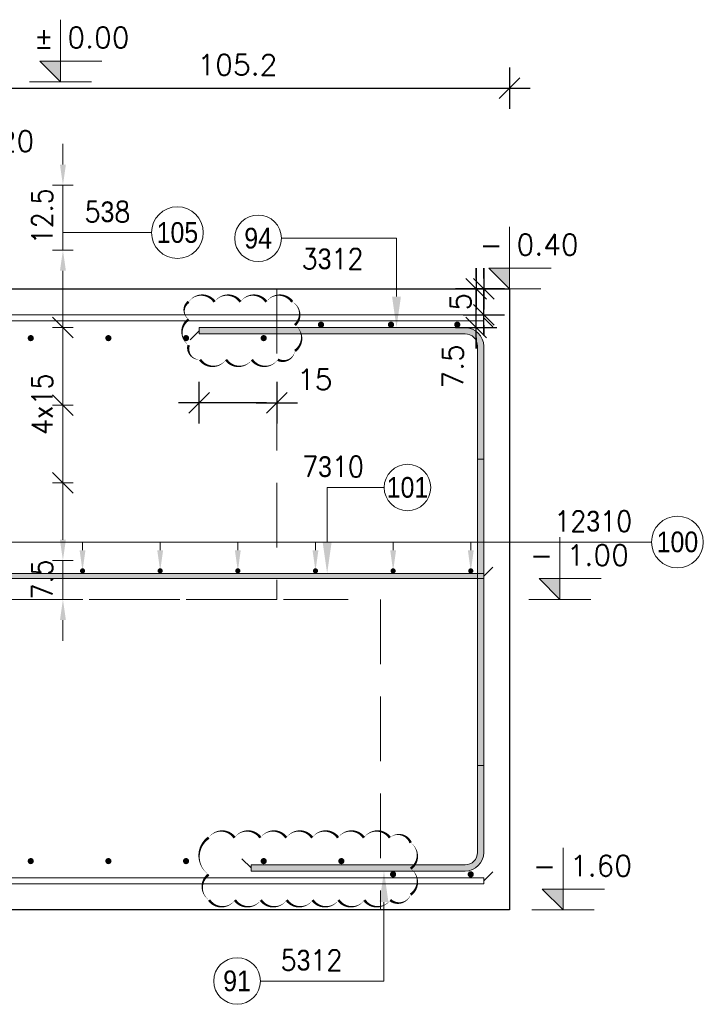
# Model space of a CAD drawing. Extents: x 366671 to 383406, y -114849 to -104075.
# Tile 6 of 13: x 370245 to 371566, y -109083 to -107181. Entities that reach past the tile are written whole.
import ezdxf
from ezdxf.enums import TextEntityAlignment as Align

# ---------------------------------------------------------------- set-up
doc = ezdxf.new("R2010")
doc.units = 0
doc.header["$LTSCALE"] = 5
doc.header["$MEASUREMENT"] = 0
doc.linetypes.add('HIDDEN', pattern=[0.375, 0.25, -0.125])
for name, color, linetype, lineweight in [('AutoCAD_Structural_Detailing_deskowanie', 2, 'Continuous', 30), ('AutoCAD_Structural_Detailing_kształt pręta', 7, 'Continuous', 13), ('AutoCAD_Structural_Detailing_opis kształtu pręta', 7, 'Continuous', 13), ('AutoCAD_Structural_Detailing_opis rozkładu', 7, 'Continuous', 13), ('AutoCAD_Structural_Detailing_pręty punktowe', 7, 'Continuous', 40), ('AutoCAD_Structural_Detailing_symbole graficzne', 7, 'Continuous', 13), ('PS_HIDDEN', 2, 'HIDDEN', 13)]:
    doc.layers.add(name, color=color, linetype=linetype, lineweight=lineweight)
doc.styles.add('marta', font='simplex.shx', dxfattribs={"width": 0.8})
doc.styles.add('r-gil', font='GIL_____.TTF', dxfattribs={"width": 0.9})
doc.styles.add('r-simplex', font='simplex.shx', dxfattribs={"width": 0.9})
doc.styles.add('styl2M', font='simplex.shx')
doc.dimstyles.new('RBCT DIM 20_M', dxfattribs={"dimtxt": 40, "dimasz": 20, "dimexe": 20, "dimexo": 150, "dimgap": 25, "dimtad": 1, "dimdec": 1, "dimlfac": 0.1, "dimzin": 9, "dimdsep": 46, "dimtxsty": 'styl2M', "dimblk": 'dimznak', "dimcen": 40, "dimse1": 1, "dimse2": 1, "dimclrd": 8, "dimclre": 8, "dimclrt": 4, "dimadec": 0, "dimazin": 0, "dimtfac": 1, "dimtdec": 1, "dimtix": 1, "dimtmove": 2, "dimatfit": 3, "dimldrblk": 'dimznak', "dimfxl": 5, "dimfxlon": 1, "dimarcsym": 0})

# ---------------------------------------------------------------- blocks, each defined once
blk = doc.blocks.new('dimznak')
at = {"color": 0}
for points in [[(0, 2), (0, -2)], [(-2, 0), (2, 0)]]:
    blk.add_lwpolyline(points, dxfattribs=at)
at = {"color": 3}
blk.add_lwpolyline([(1, 1), (-1, -1)], dxfattribs=at)
blk = doc.blocks.new('*D44')
at = {"color": 8, "lineweight": -2, "transparency": 16777216}
for p, q in [((371127.3, -107680.9), (371127.3, -107660.9)), ((371127.3, -107775.9), (371127.3, -107700.9)), ((371127.3, -107795.9), (371127.3, -107815.9))]:
    blk.add_line(p, q, dxfattribs=at)
at = {"layer": 'Defpoints', "color": 0, "transparency": 16777216}
for p in [(371041.8, -107700.9), (371127.3, -107700.9), (370592.3, -107775.9)]:
    blk.add_point(p, dxfattribs=at)
at = {"color": 8, "lineweight": -2, "transparency": 16777216, "xscale": 20, "yscale": 20, "zscale": 20}
for p, rotation in [((371127.3, -107700.9), 270), ((371127.3, -107775.9), 90)]:
    blk.add_blockref('dimznak', p, dxfattribs=dict(at, rotation=rotation))
at = {"color": 4, "transparency": 16777216, "insert": (371082.3, -107850.8), "char_height": 40, "attachment_point": 5, "rotation": 90, "style": 'styl2M'}
blk.add_mtext('7.5', dxfattribs=at)
blk = doc.blocks.new('*D45')
at = {"color": 8, "lineweight": -2, "transparency": 16777216}
for p, q in [((371141.8, -107680.9), (371141.8, -107660.9)), ((371141.8, -107750.9), (371141.8, -107700.9)), ((371141.8, -107770.9), (371141.8, -107790.9))]:
    blk.add_line(p, q, dxfattribs=at)
at = {"layer": 'Defpoints', "color": 0, "transparency": 16777216}
for p in [(371141.8, -107700.9), (371141.8, -107700.9), (371141.8, -107750.9)]:
    blk.add_point(p, dxfattribs=at)
at = {"color": 8, "lineweight": -2, "transparency": 16777216, "xscale": 20, "yscale": 20, "zscale": 20}
for p, rotation in [((371141.8, -107700.9), 270), ((371141.8, -107750.9), 90)]:
    blk.add_blockref('dimznak', p, dxfattribs=dict(at, rotation=rotation))
at = {"color": 4, "transparency": 16777216, "insert": (371096.8, -107725.9), "char_height": 40, "attachment_point": 5, "rotation": 90, "style": 'styl2M'}
blk.add_mtext('5', dxfattribs=at)
blk = doc.blocks.new('*D47')
at = {"color": 8, "lineweight": -2, "transparency": 16777216}
blk.add_line((370722.3, -107920.9), (370612.3, -107920.9), dxfattribs=at)
at = {"layer": 'Defpoints', "color": 0, "transparency": 16777216}
for p in [(370742.3, -107700.9, 1227), (370592.3, -107787.9), (370592.3, -107920.9)]:
    blk.add_point(p, dxfattribs=at)
at = {"color": 8, "lineweight": -2, "transparency": 16777216, "xscale": 20, "yscale": 20, "zscale": 20, "rotation": 180}
blk.add_blockref('dimznak', (370592.3, -107920.9), dxfattribs=at)
at = {"color": 8, "lineweight": -2, "transparency": 16777216, "xscale": 20, "yscale": 20, "zscale": 20}
blk.add_blockref('dimznak', (370742.3, -107920.9), dxfattribs=at)
at = {"color": 4, "transparency": 16777216, "insert": (370815.3, -107875.9), "char_height": 40, "attachment_point": 5, "style": 'styl2M'}
blk.add_mtext('15', dxfattribs=at)
blk = doc.blocks.new('*D61')
at = {"color": 8, "lineweight": -2, "transparency": 16777216}
blk.add_line((370160.3, -107313.2), (371171.8, -107313.2), dxfattribs=at)
at = {"layer": 'Defpoints', "color": 0, "transparency": 16777216}
for p in [(371191.8, -107313.2), (370140.3, -107500.9, 1227), (371191.8, -107700.9)]:
    blk.add_point(p, dxfattribs=at)
at = {"color": 8, "lineweight": -2, "transparency": 16777216, "xscale": 20, "yscale": 20, "zscale": 20, "rotation": 180}
blk.add_blockref('dimznak', (370140.3, -107313.2), dxfattribs=at)
at = {"color": 8, "lineweight": -2, "transparency": 16777216, "xscale": 20, "yscale": 20, "zscale": 20}
blk.add_blockref('dimznak', (371191.8, -107313.2), dxfattribs=at)
at = {"color": 4, "transparency": 16777216, "insert": (370666, -107268.2), "char_height": 40, "attachment_point": 5, "style": 'styl2M'}
blk.add_mtext('105.2', dxfattribs=at)

msp = doc.modelspace()

# ---------------------------------------------------------------- hatches: boundary and pattern name
at = {"layer": 'AutoCAD_Structural_Detailing_kształt pręta'}
for points in [[(371105.78, -107775.88), (371105.78, -107787.88), (370592.28, -107787.88), (370592.28, -107775.88)], [(371141.78, -108621.88), (371129.78, -108621.88), (371129.78, -107811.88), (371141.78, -107811.88)], [(371129.78, -108029.88), (371141.78, -108029.88), (371141.78, -108789.88), (371129.78, -108789.88)], [(368441.78, -108260.88), (368441.78, -108250.88), (371141.78, -108250.88), (371141.78, -108260.88)], [(371105.78, -108813.88), (371105.78, -108825.88), (370692.28, -108825.88), (370692.28, -108813.88)]]:
    msp.add_hatch(color=161, dxfattribs=at).paths.add_polyline_path(points, flags=0)
h = msp.add_hatch(color=161, dxfattribs=at)
edge = h.paths.add_edge_path(flags=0)
edge.add_line((371141.78, -107811.88), (371129.78, -107811.88))
edge.add_arc((371105.78, -107811.88), 24, 0, 90)
edge.add_line((371105.78, -107787.88), (371105.78, -107775.88))
edge.add_arc((371105.78, -107811.88), 36, 360, 450, ccw=False)
h = msp.add_hatch(color=161, dxfattribs=at)
edge = h.paths.add_edge_path(flags=0)
edge.add_line((371105.78, -108825.88), (371105.78, -108813.88))
edge.add_arc((371105.78, -108789.88), 24, -90, 0)
edge.add_line((371129.78, -108789.88), (371141.78, -108789.88))
edge.add_arc((371105.78, -108789.88), 36, 270, 360, ccw=False)
at = {"layer": 'AutoCAD_Structural_Detailing_opis kształtu pręta'}
for points in [[(370973.26, -107775.88), (370981.81, -107715.88), (370964.71, -107715.88)], [(370839.32, -108250.88), (370847.87, -108190.88), (370830.76, -108190.88)], [(370949.09, -108825.88), (370940.53, -108885.88), (370957.64, -108885.88)]]:
    msp.add_hatch(color=8, dxfattribs=at).paths.add_polyline_path(points, flags=0)
at = {"layer": 'AutoCAD_Structural_Detailing_opis rozkładu'}
for points in [[(370328.92, -107500.88), (370334.62, -107460.88), (370323.22, -107460.88)], [(370328.92, -107625.88), (370323.22, -107665.88), (370334.62, -107665.88)], [(370328.92, -108225.88), (370334.62, -108185.88), (370323.22, -108185.88)], [(370366.78, -108245.88), (370372.48, -108205.88), (370361.08, -108205.88)], [(370516.78, -108245.88), (370522.48, -108205.88), (370511.08, -108205.88)], [(370666.78, -108245.88), (370672.48, -108205.88), (370661.08, -108205.88)], [(370816.78, -108245.88), (370822.48, -108205.88), (370811.08, -108205.88)], [(370966.78, -108245.88), (370972.48, -108205.88), (370961.08, -108205.88)], [(371116.78, -108245.88), (371122.48, -108205.88), (371111.08, -108205.88)], [(370328.92, -108300.88), (370323.22, -108340.88), (370334.62, -108340.88)]]:
    msp.add_hatch(color=8, dxfattribs=at).paths.add_polyline_path(points, flags=0)
at = {"layer": 'AutoCAD_Structural_Detailing_pręty punktowe'}
h = msp.add_hatch(color=1, dxfattribs=at)
edge = h.paths.add_edge_path(flags=0)
edge.add_arc((370827.38, -107770.1), 6, 0, 360)
h = msp.add_hatch(color=1, dxfattribs=at)
edge = h.paths.add_edge_path(flags=0)
edge.add_arc((370827.38, -107770.1), 6, 0, 360)
h = msp.add_hatch(color=1, dxfattribs=at)
edge = h.paths.add_edge_path(flags=0)
edge.add_arc((370962.6, -107770.1), 6, 0, 360)
h = msp.add_hatch(color=1, dxfattribs=at)
edge = h.paths.add_edge_path(flags=0)
edge.add_arc((371090.69, -107770.1), 6, 0, 360)
h = msp.add_hatch(color=1, dxfattribs=at)
edge = h.paths.add_edge_path(flags=0)
edge.add_arc((370266.78, -107796.14), 6, 0, 360)
h = msp.add_hatch(color=1, dxfattribs=at)
edge = h.paths.add_edge_path(flags=0)
edge.add_arc((370416.78, -107796.14), 6, 0, 360)
h = msp.add_hatch(color=1, dxfattribs=at)
edge = h.paths.add_edge_path(flags=0)
edge.add_arc((370566.78, -107796.14), 6, 0, 360)
h = msp.add_hatch(color=1, dxfattribs=at)
edge = h.paths.add_edge_path(flags=0)
edge.add_arc((370716.78, -107796.14), 6, 0, 360)
h = msp.add_hatch(color=1, dxfattribs=at)
edge = h.paths.add_edge_path(flags=0)
edge.add_arc((370366.78, -108245.88), 5, 0, 360)
h = msp.add_hatch(color=1, dxfattribs=at)
edge = h.paths.add_edge_path(flags=0)
edge.add_arc((370516.78, -108245.88), 5, 0, 360)
h = msp.add_hatch(color=1, dxfattribs=at)
edge = h.paths.add_edge_path(flags=0)
edge.add_arc((370666.78, -108245.88), 5, 0, 360)
h = msp.add_hatch(color=1, dxfattribs=at)
edge = h.paths.add_edge_path(flags=0)
edge.add_arc((370816.78, -108245.88), 5, 0, 360)
h = msp.add_hatch(color=1, dxfattribs=at)
edge = h.paths.add_edge_path(flags=0)
edge.add_arc((370966.78, -108245.88), 5, 0, 360)
h = msp.add_hatch(color=1, dxfattribs=at)
edge = h.paths.add_edge_path(flags=0)
edge.add_arc((371116.78, -108245.88), 5, 0, 360)
h = msp.add_hatch(color=1, dxfattribs=at)
edge = h.paths.add_edge_path(flags=0)
edge.add_arc((370266.78, -108806.65), 6, 0, 360)
h = msp.add_hatch(color=1, dxfattribs=at)
edge = h.paths.add_edge_path(flags=0)
edge.add_arc((370416.78, -108806.65), 6, 0, 360)
h = msp.add_hatch(color=1, dxfattribs=at)
edge = h.paths.add_edge_path(flags=0)
edge.add_arc((370566.78, -108806.65), 6, 0, 360)
h = msp.add_hatch(color=1, dxfattribs=at)
edge = h.paths.add_edge_path(flags=0)
edge.add_arc((370716.78, -108806.65), 6, 0, 360)
h = msp.add_hatch(color=1, dxfattribs=at)
edge = h.paths.add_edge_path(flags=0)
edge.add_arc((370866.78, -108806.65), 6, 0, 360)
h = msp.add_hatch(color=1, dxfattribs=at)
edge = h.paths.add_edge_path(flags=0)
edge.add_arc((370966.69, -108832.2), 6, 0, 360)
h = msp.add_hatch(color=1, dxfattribs=at)
edge = h.paths.add_edge_path(flags=0)
edge.add_arc((371116.69, -108832.2), 6, 0, 360)
at = {"layer": 'AutoCAD_Structural_Detailing_symbole graficzne'}
for points in [[(370284.28, -107260.88), (370324.28, -107300.88), (370324.28, -107260.88)], [(371151.78, -107660.88), (371191.78, -107700.88), (371191.78, -107660.88)], [(371248.94, -108260.88), (371288.94, -108300.88), (371288.94, -108260.88)], [(371254.92, -108860.88), (371294.92, -108900.88), (371294.92, -108860.88)]]:
    msp.add_hatch(color=1, dxfattribs=at).paths.add_polyline_path(points, flags=0)

# ---------------------------------------------------------------- linework, layer by layer
at = {"color": 6}
for points in [[(370571.85, -107726.01, 0, 5, -0.5205671), (370621.85, -107726.01, 0, 5, -0.5205671), (370671.85, -107726.01, 0, 5, -0.5205671), (370721.85, -107726.01, 0, 5, -0.5205671), (370771.85, -107726.01, 0, 5, -0.5205671), (370777.01, -107770.85, 0, 5, -0.5205671), (370777.01, -107820.85, 0, 5, -0.5205671), (370743.91, -107837.75, 0, 5, -0.5205671), (370693.91, -107837.75, 0, 5, -0.5205671), (370643.91, -107837.75, 0, 5, -0.5205671), (370593.91, -107837.75, 0, 5, -0.5205671), (370571.85, -107809.81, 0, 5, -0.5205671), (370571.85, -107759.81, 0, 5, -0.5205671)], [(370610.44, -108761.44, 0, 5, -0.5205671), (370660.44, -108761.44, 0, 5, -0.5205671), (370710.44, -108761.44, 0, 5, -0.5205671), (370760.44, -108761.44, 0, 5, -0.5205671), (370810.44, -108761.44, 0, 5, -0.5205671), (370860.44, -108761.44, 0, 5, -0.5205671), (370910.44, -108761.44, 0, 5, -0.5205671), (370960.44, -108761.44, 0, 5, -0.5205671), (371000.59, -108771.29, 0, 5, -0.5205671), (371000.59, -108821.29, 0, 5, -0.5205671), (371000.59, -108871.29, 0, 5, -0.5205671), (370961.21, -108881.92, 0, 5, -0.5205671), (370911.21, -108881.92, 0, 5, -0.5205671), (370861.21, -108881.92, 0, 5, -0.5205671), (370811.21, -108881.92, 0, 5, -0.5205671), (370761.21, -108881.92, 0, 5, -0.5205671), (370711.21, -108881.92, 0, 5, -0.5205671), (370661.21, -108881.92, 0, 5, -0.5205671), (370611.21, -108881.92, 0, 5, -0.5205671), (370610.44, -108832.69, 0, 5, -0.5205671)]]:
    msp.add_lwpolyline(points, format="xyseb", close=True, dxfattribs=at)
at = {"layer": 'AutoCAD_Structural_Detailing_deskowanie'}
for p, q in [((370140.28, -107700.88, 1227.04), (371191.78, -107700.88)), ((371191.78, -107700.88), (371191.78, -108900.88)), ((371191.78, -108900.88), (368391.78, -108900.88))]:
    msp.add_line(p, q, dxfattribs=at)
at = {"layer": 'AutoCAD_Structural_Detailing_kształt pręta', "color": 161}
for p, q in [((368441.78, -107750.88), (371141.78, -107750.88)), ((371141.78, -107750.88), (371141.78, -107762.88)), ((368441.78, -107762.88), (371141.78, -107762.88)), ((371105.78, -107775.88), (370592.28, -107775.88)), ((370592.28, -107787.88), (370592.28, -107775.88)), ((371105.78, -107787.88), (370592.28, -107787.88)), ((371129.78, -108621.88), (371129.78, -107811.88)), ((371141.78, -108621.88), (371141.78, -107811.88)), ((371129.78, -108029.88), (371129.78, -108789.88)), ((371141.78, -108029.88), (371129.78, -108029.88)), ((371141.78, -108029.88), (371141.78, -108789.88)), ((368441.78, -108250.88), (371141.78, -108250.88)), ((368441.78, -108260.88), (371141.78, -108260.88)), ((371141.78, -108250.88), (371141.78, -108260.88)), ((371129.78, -108621.88), (371141.78, -108621.88)), ((371105.78, -108813.88), (370692.28, -108813.88)), ((370692.28, -108825.88), (370692.28, -108813.88)), ((368441.78, -108838.88), (371141.78, -108838.88)), ((371105.78, -108825.88), (370692.28, -108825.88)), ((371141.78, -108838.88), (371141.78, -108850.88)), ((368441.78, -108850.88), (371141.78, -108850.88))]:
    msp.add_line(p, q, dxfattribs=at)
at = {"layer": 'AutoCAD_Structural_Detailing_kształt pręta', "color": 1, "lineweight": 0}
for p, q in [((371141.78, -107756.88), (371159.28, -107774.38)), ((370592.28, -107781.88), (370574.78, -107799.38)), ((371141.78, -108255.88), (371159.28, -108238.38)), ((370692.28, -108819.88), (370674.78, -108802.38)), ((371141.78, -108844.88), (371159.28, -108827.38))]:
    msp.add_line(p, q, dxfattribs=at)
at = {"layer": 'AutoCAD_Structural_Detailing_kształt pręta', "color": 161}
for centre, radius, start, end in [((371105.78, -107811.88), 36, 360, 90), ((371105.78, -107811.88), 24, 360, 90), ((371105.78, -108789.88), 24, 270, 0), ((371105.78, -108789.88), 36, 270, 0)]:
    msp.add_arc(centre, radius, start, end, dxfattribs=at)
at = {"layer": 'AutoCAD_Structural_Detailing_opis kształtu pręta', "color": 8}
for p, q in [((370973.26, -107603.29), (370750.99, -107603.29)), ((370973.26, -107603.29), (370973.26, -107715.88)), ((370839.32, -108084.76), (370839.32, -108190.88)), ((370839.32, -108084.76), (370949.48, -108084.76)), ((370949.09, -109038.34), (370949.09, -108885.88)), ((370949.09, -109038.34), (370710.31, -109038.34))]:
    msp.add_line(p, q, dxfattribs=at)
at = {"layer": 'AutoCAD_Structural_Detailing_opis kształtu pręta', "color": 8, "lineweight": 18}
for centre in [(370705.99, -107603.29), (370994.48, -108084.76), (370665.31, -109038.34)]:
    msp.add_circle(centre, 45, dxfattribs=at)
at = {"layer": 'AutoCAD_Structural_Detailing_opis rozkładu', "color": 8}
for p, q in [((370328.92, -107420.88), (370328.92, -107460.88)), ((370348.92, -107500.88), (370308.92, -107500.88)), ((370328.92, -107625.88), (370328.92, -107500.88)), ((370500.08, -107592.33), (370328.92, -107592.33)), ((370348.92, -107625.88), (370308.92, -107625.88)), ((370328.92, -107775.88), (370328.92, -107665.88)), ((370348.92, -107775.88), (370308.92, -107775.88)), ((370328.92, -107850.88), (370328.92, -107775.88)), ((370328.92, -107850.88), (370328.92, -107925.88)), ((370348.92, -107925.88), (370308.92, -107925.88)), ((370328.92, -107925.88), (370328.92, -108075.88)), ((370348.92, -108075.88), (370308.92, -108075.88)), ((370328.92, -108075.88), (370328.92, -108185.88)), ((369466.78, -108190.13), (371116.78, -108190.13)), ((370366.78, -108190.13), (370366.78, -108205.88)), ((370516.78, -108190.13), (370516.78, -108205.88)), ((370666.78, -108190.13), (370666.78, -108205.88)), ((370816.78, -108190.13), (370816.78, -108205.88)), ((370966.78, -108190.13), (370966.78, -108205.88)), ((371116.78, -108190.13), (371116.78, -108205.88)), ((371116.78, -108190.13), (371465.92, -108190.13)), ((370348.92, -108225.88), (370308.92, -108225.88)), ((370328.92, -108225.88), (370328.92, -108300.88)), ((370348.92, -108300.88), (370308.92, -108300.88)), ((370328.92, -108380.88), (370328.92, -108340.88))]:
    msp.add_line(p, q, dxfattribs=at)
at = {"layer": 'AutoCAD_Structural_Detailing_opis rozkładu', "color": 8, "lineweight": -2}
for p, q in [((370348.92, -107795.88), (370308.92, -107755.88)), ((370308.92, -107905.88), (370348.92, -107945.88)), ((370308.92, -108055.88), (370348.92, -108095.88))]:
    msp.add_line(p, q, dxfattribs=at)
at = {"layer": 'AutoCAD_Structural_Detailing_opis rozkładu', "color": 8, "lineweight": 18}
for centre in [(370550.08, -107592.33), (371515.92, -108190.13)]:
    msp.add_circle(centre, 50, dxfattribs=at)
at = {"layer": 'AutoCAD_Structural_Detailing_symbole graficzne', "color": 1}
for p, q in [((370324.28, -107300.88, 1227.04), (370324.28, -107180.88, 1227.04)), ((370404.28, -107260.88, 1227.04), (370284.28, -107260.88, 1227.04)), ((370284.28, -107260.88, 1227.04), (370324.28, -107300.88, 1227.04)), ((370384.28, -107300.88, 1227.04), (370264.28, -107300.88, 1227.04)), ((371191.78, -107700.88), (371191.78, -107580.88)), ((371271.78, -107660.88), (371151.78, -107660.88)), ((371151.78, -107660.88), (371191.78, -107700.88)), ((371251.78, -107700.88), (371131.78, -107700.88)), ((371288.94, -108300.88), (371288.94, -108180.88)), ((371368.94, -108260.88), (371248.94, -108260.88)), ((371248.94, -108260.88), (371288.94, -108300.88)), ((371348.94, -108300.88), (371228.94, -108300.88)), ((371294.92, -108900.88), (371294.92, -108780.88)), ((371374.92, -108860.88), (371254.92, -108860.88)), ((371254.92, -108860.88), (371294.92, -108900.88)), ((371354.92, -108900.88), (371234.92, -108900.88))]:
    msp.add_line(p, q, dxfattribs=at)
at = {"layer": 'PS_HIDDEN', "color": 9, "ltscale": 100, "elevation": 1227.04}
msp.add_lwpolyline([(369642.28, -107700.88), (370742.28, -107700.88), (370742.28, -108300.88), (369642.28, -108300.88)], close=True, dxfattribs=at)
at = {"layer": 'PS_HIDDEN', "color": 9, "ltscale": 100}
msp.add_lwpolyline([(369442.28, -108300.88), (370942.28, -108300.88), (370942.28, -108900.88), (369442.28, -108900.88)], close=True, dxfattribs=at)

# ---------------------------------------------------------------- texts
at = {"layer": 'AutoCAD_Structural_Detailing_opis kształtu pręta', "color": 3, "char_height": 40, "attachment_point": 5}
for s, insert, rotation, style in [('94', (370705.99, -107603.29), 360, 'r-gil'), ('3\\Fdiam;3\\Fsimplex.shx;12  ', (370849.84, -107643.29), 360, 'r-simplex'), ('7\\Fdiam;3\\Fsimplex.shx;10  ', (370850.62, -108044.76), 360, 'r-simplex'), ('101', (370994.48, -108084.76), 360, 'r-gil'), ('5\\Fdiam;3\\Fsimplex.shx;12  ', (370809.17, -108998.34), 0, 'r-simplex'), ('91', (370665.31, -109038.34), 0, 'r-gil')]:
    msp.add_mtext(s, dxfattribs=dict(at, insert=insert, rotation=rotation, style=style))
at = {"layer": 'AutoCAD_Structural_Detailing_opis rozkładu', "color": 3, "char_height": 40}
for s, insert, attachment_point, rotation, style in [('12.5', (370308.92, -107614.81), 7, 90, 'r-simplex'), ('5\\Fdiam;3\\Fsimplex.shx;8 ', (370414.94, -107552.33), 5, 360, 'r-simplex'), ('105', (370550.08, -107592.33), 5, 360, 'r-gil'), ('4x15', (370308.92, -107983.31), 7, 90, 'r-simplex'), ('7.5', (370308.92, -108301.09), 7, 90, 'r-simplex')]:
    msp.add_mtext(s, dxfattribs=dict(at, insert=insert, attachment_point=attachment_point, rotation=rotation, style=style))
at = {"layer": 'AutoCAD_Structural_Detailing_opis rozkładu', "color": 3, "char_height": 40, "attachment_point": 5}
for s, insert, style in [('12\\Fdiam;3\\Fsimplex.shx;10 ', (371353.35, -108150.13), 'r-simplex'), ('100', (371515.92, -108190.13), 'r-gil')]:
    msp.add_mtext(s, dxfattribs=dict(at, insert=insert, style=style))
at = {"layer": 'AutoCAD_Structural_Detailing_symbole graficzne', "color": 2, "style": 'marta'}
for s, p in [('±', (370310.95, -107247.54, 1227.04)), ('-', (371178.45, -107647.54)), ('-', (371275.6, -108247.54)), ('-', (371281.58, -108847.54))]:
    msp.add_text(s, height=40, dxfattribs=at).set_placement(p, align=Align.BOTTOM_RIGHT)
for s, p in [('0.00 ', (370337.61, -107247.54, 1227.04)), ('0.20 ', (370153.61, -107447.54, 1227.04)), ('0.40 ', (371205.11, -107647.54)), ('1.00 ', (371302.27, -108247.54)), ('1.60 ', (371308.25, -108847.54))]:
    msp.add_text(s, height=40, dxfattribs=at).set_placement(p, align=Align.BOTTOM_LEFT)

# ---------------------------------------------------------------- dimensions: what is measured, and where the dimension line sits
dim = msp.add_linear_dim(base=(371191.78069603, -107313.15006873), p1=(370140.28069567, -107500.87778847, 1227.04428534), p2=(371191.78069603, -107700.87778839), dimstyle='RBCT DIM 20_M')
dim.commit()
dim.dimension.update_dxf_attribs({"geometry": '*D61', "text_midpoint": (370666.03069585, -107268.15006873)})
dim = msp.add_linear_dim(base=(371127.29, -107700.88), p1=(370592.28, -107775.88), p2=(371041.78, -107700.88), angle=90, dimstyle='RBCT DIM 20_M')
dim.commit()
dim.dimension.update_dxf_attribs({"geometry": '*D44', "text_midpoint": (371082.29, -107850.78), "dimtype": 128})
dim = msp.add_linear_dim(base=(371141.78, -107700.88), p1=(371141.78, -107750.88), p2=(371141.78, -107700.88), angle=90, dimstyle='RBCT DIM 20_M')
dim.commit()
dim.dimension.update_dxf_attribs({"geometry": '*D45', "text_midpoint": (371096.78, -107725.88)})
dim = msp.add_linear_dim(base=(370592.28, -107920.88), p1=(370742.28, -107700.88, 1227.04), p2=(370592.28, -107787.88), dimstyle='RBCT DIM 20_M')
dim.commit()
dim.dimension.update_dxf_attribs({"geometry": '*D47', "text_midpoint": (370815.28, -107875.88), "dimtype": 128})

doc.saveas('drawing.dxf')
